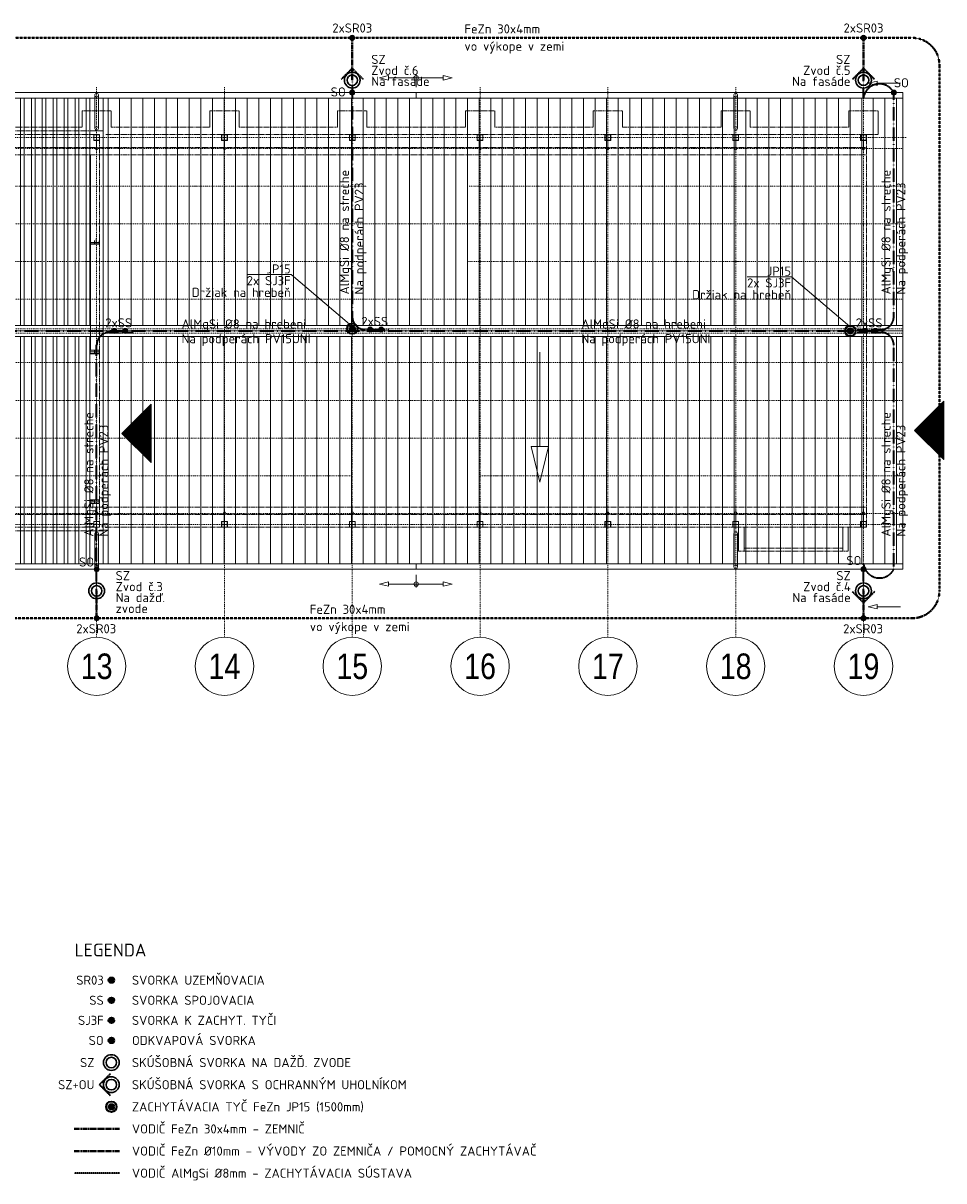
# Model space of a CAD drawing. Header units: millimetres. Extents: x -304119 to 197109, y 7818 to 249585.
# Tile 34 of 42: x 89432 to 114646, y 81805 to 113498. Entities that reach past the tile are written whole.
import ezdxf
from ezdxf.enums import TextEntityAlignment as Align

# ---------------------------------------------------------------- set-up
doc = ezdxf.new("R2010")
doc.units = ezdxf.units.MM
for name, pattern in [('ACAD_ISO10W100', [18, 12, -3, 0, -3]), ('DASHDOT', [25.4, 12.7, -6.35, 0, -6.35]), ('Dashed', [19.05, 12.7, -6.35]), ('DIVIDE', [31.75, 12.7, -6.35, 0, -6.35, 0, -6.35])]:
    doc.linetypes.add(name, pattern=pattern)
for name, color, linetype, lineweight in [('A-POPIS', 252, 'Continuous', 5), ('A-TABULKY', 252, 'Continuous', 5), ('CKRASTR', 252, 'DASHDOT', 5), ('CKRASTR_POPIS', 252, 'Continuous', 5), ('CKSTENY_NADROVINOU', 252, 'DIVIDE', 5), ('CKSTENY_OSY', 252, 'DASHDOT', 5), ('CKSTENY_PODROVINOU', 252, 'Continuous', 5), ('CKSTENY_SKRYTE', 252, 'Dashed', 5), ('CKSTENY_SRAF', 252, 'Continuous', 5), ('CKSYMBOLY', 252, 'Continuous', 5), ('CSPROFILY_OSY', 252, 'DASHDOT', 5), ('CSPROFILY_REZY', 252, 'Continuous', 5), ('EL-svroky', 5, 'Continuous', 0), ('EL_bleskozvod', 3, 'ACAD_ISO10W100', 35), ('EL_BleskUz - bleskozvod', 3, 'ACAD_ISO10W100', 35), ('EL_BleskUz - zemnic', 1, 'Dashed', 40), ('EL_Zakladovy zemnic', 1, 'Dashed', 40), ('ELI_TEXT 2_5', 7, 'Continuous', 25), ('zás', 5, 'Continuous', 35)]:
    doc.layers.add(name, color=color, linetype=linetype, lineweight=lineweight)
doc.styles.add('ISOCPEUR', font='isocpeur.ttf')
doc.styles.get("Standard").update_dxf_attribs({"font": 'arial.ttf'})
pattern_1 = [(270, (-2151243.34, -1563942.26), (300, -6e-14), []), (270, (-2151343.34, -1564042.26), (300, -6e-14), [])]

# ---------------------------------------------------------------- blocks, each defined once
blk = doc.blocks.new('CK_GRID_DESC_A460A66B-2EDC-4BD0-90B6-661D6CF4EA7E')
at = {"layer": 'CKRASTR_POPIS'}
blk.add_circle((-4, 0), 4, dxfattribs=at)
at = {"layer": 'CKRASTR_POPIS', "width": 0.8}
blk.add_attdef('GRID_DESC', text='', height=3.5, dxfattribs=at).set_placement((-4, 0), align=Align.MIDDLE_CENTER)
blk = doc.blocks.new('vstup')
at = {"layer": 'A-POPIS', "linetype": 'Continuous'}
h = blk.add_hatch(dxfattribs=at)
h.set_pattern_fill('ANSI31', color=256, style=0)
h.set_pattern_definition([(45, (-12479, 229), (-2.245064, 2.245064), [])])
h.paths.add_polyline_path([(0, 0), (-400, -400), (400, -400)])
for p, q in [((-400, -400), (0, 0)), ((400, -400), (0, 0)), ((-400, -400), (400, -400))]:
    blk.add_line(p, q, dxfattribs=at)
blk = doc.blocks.new('*U14')
at = {"color": 0, "linetype": 'ByBlock', "lineweight": -2}
for p, q in [((-445, 0), (-159, 0)), ((202, 0), (53, 0)), ((445, 0), (202, 60)), ((202, 60), (202, -60)), ((445, 0), (202, -60)), ((-159, 0), (53, 0))]:
    blk.add_line(p, q, dxfattribs=at)
at = {"color": 0, "linetype": 'Continuous', "lineweight": -2, "flags": 8}
blk.add_attdef('SPÁD', text='', height=100, dxfattribs=at).set_placement((4, 80), align=Align.CENTER)
blk = doc.blocks.new('*U25')
at = {"color": 0, "linetype": 'ByBlock', "lineweight": -2}
for p, q in [((-502, 0), (-159, 0)), ((259, 0), (53, 0)), ((502, 0), (259, 60)), ((259, 60), (259, -60)), ((502, 0), (259, -60)), ((-159, 0), (53, 0))]:
    blk.add_line(p, q, dxfattribs=at)
at = {"color": 0, "linetype": 'Continuous', "lineweight": -2, "flags": 8}
blk.add_attdef('SPÁD', text='', height=100, dxfattribs=at).set_placement((-34, 80), align=Align.CENTER)
blk = doc.blocks.new('*U26')
at = {"color": 0, "linetype": 'ByBlock', "lineweight": -2}
for p, q in [((-493, 0), (-159, 0)), ((249, 0), (53, 0)), ((493, 0), (249, 60)), ((249, 60), (249, -60)), ((493, 0), (249, -60)), ((-159, 0), (53, 0))]:
    blk.add_line(p, q, dxfattribs=at)
at = {"color": 0, "linetype": 'Continuous', "lineweight": -2, "flags": 8}
blk.add_attdef('SPÁD', text='', height=100, dxfattribs=at).set_placement((-43, 80), align=Align.CENTER)
blk = doc.blocks.new('*U8')
at = {"color": 0, "linetype": 'ByBlock', "lineweight": -2}
for p, q in [((-445.1, 0), (-201.6, 59.9)), ((-445.1, 0), (-201.6, -59.9)), ((-201.6, 59.9), (-201.6, -59.9)), ((-201.6, 0), (-53, 0)), ((445.1, 0), (159.1, 0)), ((159.1, 0), (-53, 0))]:
    blk.add_line(p, q, dxfattribs=at)
at = {"color": 0, "linetype": 'Continuous', "lineweight": -2, "flags": 8}
blk.add_attdef('SPÁD', text='', height=100, dxfattribs=at).set_placement((4.3, 80), align=Align.CENTER)
blk = doc.blocks.new('A$C5815f506')
at = {"layer": 'EL_bleskozvod'}
blk.add_lwpolyline([(21, -305), (326, 0), (21, 305)], dxfattribs=at)
at = {"layer": 'zás', "color": 3, "linetype": 'Continuous', "lineweight": 30, "ltscale": 0.3}
for radius in [216, 144]:
    blk.add_circle((0, 0), radius, dxfattribs=at)

msp = doc.modelspace()

# ---------------------------------------------------------------- hatches: boundary and pattern name
at = {"layer": 'CKSTENY_SRAF', "linetype": 'ByBlock', "lineweight": 5, "ltscale": 0.2}
h = msp.add_hatch(dxfattribs=at)
h.set_pattern_fill('ANSI31', color=252, scale=100, angle=225, style=0)
h.set_pattern_definition(pattern_1)
h.paths.add_polyline_path([(91444.88686, 111446.5435), (48364.88686, 111446.5435), (48364.88686, 105221.5435), (91444.88686, 105221.5435)])
h = msp.add_hatch(dxfattribs=at)
h.set_pattern_fill('ANSI31', color=252, scale=100, angle=225, style=0)
h.paths.add_polyline_path([(113524.88686, 111446.5435), (91624.88686, 111446.5435), (91624.88686, 105221.5435), (113524.88686, 105221.5435)])
h = msp.add_hatch(dxfattribs=at)
h.set_pattern_fill('ANSI31', color=252, scale=100, angle=225, style=0)
h.set_pattern_definition(pattern_1)
h.paths.add_polyline_path([(48364.88686, 104921.5435), (48364.88686, 98696.5435), (91444.88686, 98696.5435), (91444.88686, 104921.5435)])
h = msp.add_hatch(dxfattribs=at)
h.set_pattern_fill('ANSI31', color=252, scale=100, angle=225, style=0)
h.paths.add_polyline_path([(113524.88686, 104921.5435), (91624.88686, 104921.5435), (91624.88686, 98696.5435), (113524.88686, 98696.5435)])
at = {"layer": 'EL-svroky'}
for points in [[(98444.88686, 113165.1505, 1), (98444.88686, 113027.9365, 1)], [(112444.88686, 113165.1505, 1), (112444.88686, 113027.9365, 1)], [(98444.88686, 111665.1505, -1), (98444.88686, 111527.9365, -1)], [(113274.88686, 111665.1505, -1), (113274.88686, 111527.9365, -1)], [(91923.76267, 105002.9365, 1), (91923.76267, 105140.1505, 1)], [(92223.76267, 105002.9365, 1), (92223.76267, 105140.1505, 1)], [(98935.91835, 105042.9365, 1), (98935.91835, 105180.1505, 1)], [(99235.91835, 105042.9365, 1), (99235.91835, 105180.1505, 1)], [(112474.88686, 105002.9365, 1), (112474.88686, 105140.1505, 1)], [(112774.88686, 105002.9365, 1), (112774.88686, 105140.1505, 1)], [(91444.88686, 98615.1505, -1), (91444.88686, 98477.9365, -1)], [(112444.88686, 98615.1505, -1), (112444.88686, 98477.9365, -1)], [(91444.88686, 97137.9365, -1), (91444.88686, 97275.1505, -1)], [(91444.88686, 97137.9365, -1), (91444.88686, 97275.1505, -1)], [(112444.88686, 97137.9365, -1), (112444.88686, 97275.1505, -1)], [(112444.88686, 97137.9365, -1), (112444.88686, 97275.1505, -1)], [(91779.67285, 83832.04862, -1), (91916.88685, 83832.04862, -1)]]:
    msp.add_hatch(color=5, dxfattribs=at).paths.add_polyline_path(points)
at = {"layer": 'zás'}
for points in [[(98444.887, 105210.09915, 1), (98444.887, 105057.63915, 1)], [(112083.77966, 105147.7735, 1), (112083.77966, 104995.3135, 1)], [(91924.5097, 87298.47554, -1), (91772.0497, 87298.47554, -1)], [(91924.5097, 86748.47554, -1), (91772.0497, 86748.47554, -1)], [(91924.5097, 86198.47554, -1), (91772.0497, 86198.47554, -1)], [(91924.5097, 85648.47554, -1), (91772.0497, 85648.47554, -1)], [(91848.27985, 83755.81862, 1), (91848.27985, 83908.27862, 1)]]:
    msp.add_hatch(color=256, dxfattribs=at).paths.add_polyline_path(points)

# ---------------------------------------------------------------- linework, layer by layer
at = {"color": 252, "lineweight": 5}
for p, q in [((91364.88686, 110436.5435), (91364.88686, 110296.5435)), ((91369.88686, 110436.5435), (91369.88686, 110296.5435)), ((91514.88686, 110446.5435), (91374.88686, 110446.5435)), ((91514.88686, 110441.5435), (91374.88686, 110441.5435)), ((91374.88686, 110291.5435), (91514.88686, 110291.5435)), ((91519.88686, 110296.5435), (91519.88686, 110436.5435)), ((91524.88686, 110296.5435), (91524.88686, 110436.5435)), ((94864.88686, 110436.5435), (94864.88686, 110296.5435)), ((94869.88686, 110436.5435), (94869.88686, 110296.5435)), ((95014.88686, 110446.5435), (94874.88686, 110446.5435)), ((95014.88686, 110441.5435), (94874.88686, 110441.5435)), ((94874.88686, 110291.5435), (95014.88686, 110291.5435)), ((95019.88686, 110296.5435), (95019.88686, 110436.5435)), ((95024.88686, 110296.5435), (95024.88686, 110436.5435)), ((98364.88686, 110436.5435), (98364.88686, 110296.5435)), ((98369.88686, 110436.5435), (98369.88686, 110296.5435)), ((98514.88686, 110446.5435), (98374.88686, 110446.5435)), ((98514.88686, 110441.5435), (98374.88686, 110441.5435)), ((98374.88686, 110291.5435), (98514.88686, 110291.5435)), ((98519.88686, 110296.5435), (98519.88686, 110436.5435)), ((98524.88686, 110296.5435), (98524.88686, 110436.5435)), ((101864.88686, 110436.5435), (101864.88686, 110296.5435)), ((101869.88686, 110436.5435), (101869.88686, 110296.5435)), ((102014.88686, 110446.5435), (101874.88686, 110446.5435)), ((102014.88686, 110441.5435), (101874.88686, 110441.5435)), ((101874.88686, 110291.5435), (102014.88686, 110291.5435)), ((102019.88686, 110296.5435), (102019.88686, 110436.5435)), ((102024.88686, 110296.5435), (102024.88686, 110436.5435)), ((105364.88686, 110436.5435), (105364.88686, 110296.5435)), ((105369.88686, 110436.5435), (105369.88686, 110296.5435)), ((105514.88686, 110446.5435), (105374.88686, 110446.5435)), ((105514.88686, 110441.5435), (105374.88686, 110441.5435)), ((105374.88686, 110291.5435), (105514.88686, 110291.5435)), ((105519.88686, 110296.5435), (105519.88686, 110436.5435)), ((105524.88686, 110296.5435), (105524.88686, 110436.5435)), ((108864.88686, 110436.5435), (108864.88686, 110296.5435)), ((108869.88686, 110436.5435), (108869.88686, 110296.5435)), ((109014.88686, 110446.5435), (108874.88686, 110446.5435)), ((109014.88686, 110441.5435), (108874.88686, 110441.5435)), ((108874.88686, 110291.5435), (109014.88686, 110291.5435)), ((109019.88686, 110296.5435), (109019.88686, 110436.5435)), ((109024.88686, 110296.5435), (109024.88686, 110436.5435)), ((112364.88686, 110436.5435), (112364.88686, 110296.5435)), ((112369.88686, 110436.5435), (112369.88686, 110296.5435)), ((112514.88686, 110446.5435), (112374.88686, 110446.5435)), ((112514.88686, 110441.5435), (112374.88686, 110441.5435)), ((112374.88686, 110291.5435), (112514.88686, 110291.5435)), ((112519.88686, 110296.5435), (112519.88686, 110436.5435)), ((112524.88686, 110296.5435), (112524.88686, 110436.5435)), ((91374.88686, 110286.5435), (91514.88686, 110286.5435)), ((94874.88686, 110286.5435), (95014.88686, 110286.5435)), ((98374.88686, 110286.5435), (98514.88686, 110286.5435)), ((101874.88686, 110286.5435), (102014.88686, 110286.5435)), ((105374.88686, 110286.5435), (105514.88686, 110286.5435)), ((108874.88686, 110286.5435), (109014.88686, 110286.5435)), ((112374.88686, 110286.5435), (112514.88686, 110286.5435)), ((91534.88686, 107494.0435), (91244.88686, 107494.0435)), ((91268.38686, 107541.5435), (91254.88686, 107541.5435)), ((91254.88686, 107541.5435), (91254.88686, 107446.5435)), ((91254.88686, 107446.5435), (91524.88686, 107446.5435)), ((91268.38686, 107469.0435), (91268.38686, 107541.5435)), ((91496.38686, 107454.0435), (91283.38686, 107454.0435)), ((91389.88686, 107436.5435), (91389.88686, 107551.5435)), ((91434.88686, 107606.5435), (91434.88686, 107511.5435)), ((91434.88686, 107436.5435), (91434.88686, 107531.5435)), ((91524.88686, 107541.5435), (91511.38686, 107541.5435)), ((91511.38686, 107541.5435), (91511.38686, 107469.0435)), ((91524.88686, 107446.5435), (91524.88686, 107541.5435)), ((91534.88686, 104496.5435), (91244.88686, 104496.5435)), ((91268.38686, 104541.5435), (91254.88686, 104541.5435)), ((91254.88686, 104541.5435), (91254.88686, 104446.5435)), ((91254.88686, 104446.5435), (91524.88686, 104446.5435)), ((91268.38686, 104469.0435), (91268.38686, 104541.5435)), ((91496.38686, 104454.0435), (91283.38686, 104454.0435)), ((91389.88686, 104436.5435), (91389.88686, 104551.5435)), ((91524.88686, 104541.5435), (91511.38686, 104541.5435)), ((91511.38686, 104541.5435), (91511.38686, 104469.0435)), ((91524.88686, 104446.5435), (91524.88686, 104541.5435)), ((91534.88686, 100396.5435), (91244.88686, 100396.5435)), ((91254.88686, 100351.5435), (91254.88686, 100446.5435)), ((91254.88686, 100446.5435), (91524.88686, 100446.5435)), ((91268.38686, 100351.5435), (91254.88686, 100351.5435)), ((91268.38686, 100424.0435), (91268.38686, 100351.5435)), ((91496.38686, 100439.0435), (91283.38686, 100439.0435)), ((91389.88686, 100456.5435), (91389.88686, 100341.5435)), ((91511.38686, 100351.5435), (91464.88686, 100351.5435)), ((91511.38686, 100351.5435), (91511.38686, 100424.0435)), ((91524.88686, 100351.5435), (91511.38686, 100351.5435)), ((91524.88686, 100446.5435), (91524.88686, 100351.5435)), ((91364.88686, 99846.5435), (91364.88686, 99706.5435)), ((91369.88686, 99846.5435), (91369.88686, 99706.5435)), ((91514.88686, 99856.5435), (91374.88686, 99856.5435)), ((91514.88686, 99851.5435), (91374.88686, 99851.5435)), ((91519.88686, 99706.5435), (91519.88686, 99846.5435)), ((91524.88686, 99706.5435), (91524.88686, 99846.5435)), ((94864.88686, 99846.5435), (94864.88686, 99706.5435)), ((94869.88686, 99846.5435), (94869.88686, 99706.5435)), ((95014.88686, 99856.5435), (94874.88686, 99856.5435)), ((95014.88686, 99851.5435), (94874.88686, 99851.5435)), ((95019.88686, 99706.5435), (95019.88686, 99846.5435)), ((95024.88686, 99706.5435), (95024.88686, 99846.5435)), ((98364.88686, 99846.5435), (98364.88686, 99706.5435)), ((98369.88686, 99846.5435), (98369.88686, 99706.5435)), ((98514.88686, 99856.5435), (98374.88686, 99856.5435)), ((98514.88686, 99851.5435), (98374.88686, 99851.5435)), ((98519.88686, 99706.5435), (98519.88686, 99846.5435)), ((98524.88686, 99706.5435), (98524.88686, 99846.5435)), ((101864.88686, 99846.5435), (101864.88686, 99706.5435)), ((101869.88686, 99846.5435), (101869.88686, 99706.5435)), ((102014.88686, 99856.5435), (101874.88686, 99856.5435)), ((102014.88686, 99851.5435), (101874.88686, 99851.5435)), ((102019.88686, 99706.5435), (102019.88686, 99846.5435)), ((102024.88686, 99706.5435), (102024.88686, 99846.5435)), ((105364.88686, 99846.5435), (105364.88686, 99706.5435)), ((105369.88686, 99846.5435), (105369.88686, 99706.5435)), ((105514.88686, 99856.5435), (105374.88686, 99856.5435)), ((105514.88686, 99851.5435), (105374.88686, 99851.5435)), ((105519.88686, 99706.5435), (105519.88686, 99846.5435)), ((105524.88686, 99706.5435), (105524.88686, 99846.5435)), ((108864.88686, 99846.5435), (108864.88686, 99706.5435)), ((108869.88686, 99846.5435), (108869.88686, 99706.5435)), ((109014.88686, 99856.5435), (108874.88686, 99856.5435)), ((109014.88686, 99851.5435), (108874.88686, 99851.5435)), ((109019.88686, 99706.5435), (109019.88686, 99846.5435)), ((109024.88686, 99706.5435), (109024.88686, 99846.5435)), ((112364.88686, 99846.5435), (112364.88686, 99706.5435)), ((112369.88686, 99846.5435), (112369.88686, 99706.5435)), ((112514.88686, 99856.5435), (112374.88686, 99856.5435)), ((112514.88686, 99851.5435), (112374.88686, 99851.5435)), ((112519.88686, 99706.5435), (112519.88686, 99846.5435)), ((112524.88686, 99706.5435), (112524.88686, 99846.5435)), ((91374.88686, 99701.5435), (91514.88686, 99701.5435)), ((91374.88686, 99696.5435), (91514.88686, 99696.5435)), ((94874.88686, 99701.5435), (95014.88686, 99701.5435)), ((94874.88686, 99696.5435), (95014.88686, 99696.5435)), ((98374.88686, 99701.5435), (98514.88686, 99701.5435)), ((98374.88686, 99696.5435), (98514.88686, 99696.5435)), ((101874.88686, 99701.5435), (102014.88686, 99701.5435)), ((101874.88686, 99696.5435), (102014.88686, 99696.5435)), ((105374.88686, 99701.5435), (105514.88686, 99701.5435)), ((105374.88686, 99696.5435), (105514.88686, 99696.5435)), ((108874.88686, 99701.5435), (109014.88686, 99701.5435)), ((108874.88686, 99696.5435), (109014.88686, 99696.5435)), ((112374.88686, 99701.5435), (112514.88686, 99701.5435)), ((112374.88686, 99696.5435), (112514.88686, 99696.5435))]:
    msp.add_line(p, q, dxfattribs=at)
for centre, radius, start, end in [((91374.88686, 110436.5435), 10, 90, 180), ((91374.88686, 110296.5435), 10, 180, 270), ((91374.88686, 110436.5435), 5, 90, 180), ((91374.88686, 110296.5435), 5, 180, 270), ((91514.88686, 110436.5435), 10, 0, 90), ((91514.88686, 110436.5435), 5, 0, 90), ((91514.88686, 110296.5435), 10, 270, 0), ((91514.88686, 110296.5435), 5, 270, 0), ((94874.88686, 110436.5435), 10, 90, 180), ((94874.88686, 110296.5435), 10, 180, 270), ((94874.88686, 110436.5435), 5, 90, 180), ((94874.88686, 110296.5435), 5, 180, 270), ((95014.88686, 110436.5435), 10, 0, 90), ((95014.88686, 110436.5435), 5, 0, 90), ((95014.88686, 110296.5435), 10, 270, 0), ((95014.88686, 110296.5435), 5, 270, 0), ((98374.88686, 110436.5435), 10, 90, 180), ((98374.88686, 110296.5435), 10, 180, 270), ((98374.88686, 110436.5435), 5, 90, 180), ((98374.88686, 110296.5435), 5, 180, 270), ((98514.88686, 110436.5435), 10, 0, 90), ((98514.88686, 110436.5435), 5, 0, 90), ((98514.88686, 110296.5435), 10, 270, 0), ((98514.88686, 110296.5435), 5, 270, 0), ((101874.88686, 110436.5435), 10, 90, 180), ((101874.88686, 110296.5435), 10, 180, 270), ((101874.88686, 110436.5435), 5, 90, 180), ((101874.88686, 110296.5435), 5, 180, 270), ((102014.88686, 110436.5435), 10, 0, 90), ((102014.88686, 110436.5435), 5, 0, 90), ((102014.88686, 110296.5435), 10, 270, 0), ((102014.88686, 110296.5435), 5, 270, 0), ((105374.88686, 110436.5435), 10, 90, 180), ((105374.88686, 110296.5435), 10, 180, 270), ((105374.88686, 110436.5435), 5, 90, 180), ((105374.88686, 110296.5435), 5, 180, 270), ((105514.88686, 110436.5435), 10, 0, 90), ((105514.88686, 110436.5435), 5, 0, 90), ((105514.88686, 110296.5435), 10, 270, 0), ((105514.88686, 110296.5435), 5, 270, 0), ((108874.88686, 110436.5435), 10, 90, 180), ((108874.88686, 110296.5435), 10, 180, 270), ((108874.88686, 110436.5435), 5, 90, 180), ((108874.88686, 110296.5435), 5, 180, 270), ((109014.88686, 110436.5435), 10, 0, 90), ((109014.88686, 110436.5435), 5, 0, 90), ((109014.88686, 110296.5435), 10, 270, 0), ((109014.88686, 110296.5435), 5, 270, 0), ((112374.88686, 110436.5435), 10, 90, 180), ((112374.88686, 110296.5435), 10, 180, 270), ((112374.88686, 110436.5435), 5, 90, 180), ((112374.88686, 110296.5435), 5, 180, 270), ((112514.88686, 110436.5435), 10, 0, 90), ((112514.88686, 110436.5435), 5, 0, 90), ((112514.88686, 110296.5435), 10, 270, 0), ((112514.88686, 110296.5435), 5, 270, 0), ((91283.38686, 107469.0435), 15, 180, 270), ((91496.38686, 107469.0435), 15, 270, 0), ((91283.38686, 104469.0435), 15, 180, 270), ((91496.38686, 104469.0435), 15, 270, 0), ((91283.38686, 100424.0435), 15, 90, 180), ((91496.38686, 100424.0435), 15, 0, 90), ((91374.88686, 99846.5435), 10, 90, 180), ((91374.88686, 99846.5435), 5, 90, 180), ((91514.88686, 99846.5435), 10, 0, 90), ((91514.88686, 99846.5435), 5, 0, 90), ((94874.88686, 99846.5435), 10, 90, 180), ((94874.88686, 99846.5435), 5, 90, 180), ((95014.88686, 99846.5435), 10, 0, 90), ((95014.88686, 99846.5435), 5, 0, 90), ((98374.88686, 99846.5435), 10, 90, 180), ((98374.88686, 99846.5435), 5, 90, 180), ((98514.88686, 99846.5435), 10, 0, 90), ((98514.88686, 99846.5435), 5, 0, 90), ((101874.88686, 99846.5435), 10, 90, 180), ((101874.88686, 99846.5435), 5, 90, 180), ((102014.88686, 99846.5435), 10, 0, 90), ((102014.88686, 99846.5435), 5, 0, 90), ((105374.88686, 99846.5435), 10, 90, 180), ((105374.88686, 99846.5435), 5, 90, 180), ((105514.88686, 99846.5435), 10, 0, 90), ((105514.88686, 99846.5435), 5, 0, 90), ((108874.88686, 99846.5435), 10, 90, 180), ((108874.88686, 99846.5435), 5, 90, 180), ((109014.88686, 99846.5435), 10, 0, 90), ((109014.88686, 99846.5435), 5, 0, 90), ((112374.88686, 99846.5435), 10, 90, 180), ((112374.88686, 99846.5435), 5, 90, 180), ((112514.88686, 99846.5435), 10, 0, 90), ((112514.88686, 99846.5435), 5, 0, 90), ((91374.88686, 99706.5435), 10, 180, 270), ((91374.88686, 99706.5435), 5, 180, 270), ((91514.88686, 99706.5435), 10, 270, 0), ((91514.88686, 99706.5435), 5, 270, 0), ((94874.88686, 99706.5435), 10, 180, 270), ((94874.88686, 99706.5435), 5, 180, 270), ((95014.88686, 99706.5435), 10, 270, 0), ((95014.88686, 99706.5435), 5, 270, 0), ((98374.88686, 99706.5435), 10, 180, 270), ((98374.88686, 99706.5435), 5, 180, 270), ((98514.88686, 99706.5435), 10, 270, 0), ((98514.88686, 99706.5435), 5, 270, 0), ((101874.88686, 99706.5435), 10, 180, 270), ((101874.88686, 99706.5435), 5, 180, 270), ((102014.88686, 99706.5435), 10, 270, 0), ((102014.88686, 99706.5435), 5, 270, 0), ((105374.88686, 99706.5435), 10, 180, 270), ((105374.88686, 99706.5435), 5, 180, 270), ((105514.88686, 99706.5435), 10, 270, 0), ((105514.88686, 99706.5435), 5, 270, 0), ((108874.88686, 99706.5435), 10, 180, 270), ((108874.88686, 99706.5435), 5, 180, 270), ((109014.88686, 99706.5435), 10, 270, 0), ((109014.88686, 99706.5435), 5, 270, 0), ((112374.88686, 99706.5435), 10, 180, 270), ((112374.88686, 99706.5435), 5, 180, 270), ((112514.88686, 99706.5435), 10, 270, 0), ((112514.88686, 99706.5435), 5, 270, 0)]:
    msp.add_arc(centre, radius, start, end, dxfattribs=at)
at = {"layer": 'CKRASTR', "color": 252, "lineweight": 5, "ltscale": 2}
for p, q in [((91444.88686, 111744.06119), (91444.88686, 96691.10793)), ((94944.88686, 111744.06119), (94944.88686, 96691.10793)), ((98444.88686, 111744.06119), (98444.88686, 96691.10793)), ((101944.88686, 111744.06119), (101944.88686, 96691.10793)), ((105444.88686, 111744.06119), (105444.88686, 96691.10793)), ((108944.88686, 111744.06119), (108944.88686, 96691.10793)), ((112444.88686, 111744.06119), (112444.88686, 96691.10793)), ((113614.17046, 110366.5435), (47527.43147, 110366.5435)), ((113607.44339, 99776.5435), (47527.43147, 99776.5435))]:
    msp.add_line(p, q, dxfattribs=at)
at = {"layer": 'CKSTENY_NADROVINOU', "color": 252, "lineweight": 5}
for centre in [(91444.88686, 111529.68527), (108944.88686, 111529.68527), (91444.88686, 98613.40173), (108944.88686, 98613.40173)]:
    msp.add_circle(centre, 50, dxfattribs=at)
at = {"layer": 'CKSTENY_OSY', "color": 252, "lineweight": 5, "ltscale": 2}
for p, q in [((48364.88686, 110069.62758), (113524.88686, 110069.62758)), ((66572.284, 109036.75871), (98845.07674, 109036.75871)), ((101641.74573, 109036.75871), (113524.88686, 109036.75871)), ((48364.88686, 108003.88985), (113524.88686, 108003.88985)), ((66576.06834, 106971.02099), (98835.83355, 106971.02099)), ((101631.39556, 106971.02099), (113524.88686, 106971.02099)), ((48364.88686, 105938.15213), (113524.88686, 105938.15213)), ((48364.88686, 105133.86899), (113524.88686, 105133.86899)), ((48364.88686, 105009.21801), (113524.88686, 105009.21801)), ((48364.88686, 104204.93488), (113524.88686, 104204.93488)), ((48364.88686, 103172.06602), (113524.88686, 103172.06602)), ((48364.88686, 102139.19716), (113524.88686, 102139.19716)), ((63444.88686, 101106.3283), (98444.88686, 101106.3283)), ((101944.88686, 101106.3283), (113524.88686, 101106.3283)), ((48364.88686, 100073.45943), (113524.88686, 100073.45943))]:
    msp.add_line(p, q, dxfattribs=at)
at = {"layer": 'CKSTENY_PODROVINOU', "color": 252, "lineweight": 5}
for p, q in [((48364.88686, 111596.5435), (113524.88686, 111596.5435)), ((100194.88686, 111596.5435), (100194.88686, 111446.5435)), ((113524.88686, 111446.5435), (113524.88686, 111596.5435)), ((48364.88686, 111446.5435), (113524.88686, 111446.5435)), ((91624.88686, 98696.5435), (91624.88686, 111446.5435)), ((113524.88686, 98696.5435), (113524.88686, 111446.5435)), ((113524.88686, 105221.5435), (48364.88686, 105221.5435)), ((113524.88686, 105071.5435), (48364.88686, 105071.5435)), ((113524.88686, 104921.5435), (48364.88686, 104921.5435)), ((112524.88686, 100046.5435), (112524.88686, 100246.5435)), ((48364.88686, 98696.5435), (113524.88686, 98696.5435)), ((100194.88686, 98696.5435), (100194.88686, 98546.5435)), ((113524.88686, 98696.5435), (113524.88686, 98546.5435)), ((48364.88686, 98546.5435), (113524.88686, 98546.5435))]:
    msp.add_line(p, q, dxfattribs=at)
at = {"layer": 'CKSTENY_SKRYTE', "color": 252, "lineweight": 5}
for p, q in [((91394.88686, 110613.30905), (91394.88686, 111529.68527)), ((91494.88686, 110613.30905), (91494.88686, 111529.68527)), ((108894.88686, 110613.30905), (108894.88686, 111529.68527)), ((108994.88686, 110613.30905), (108994.88686, 111529.68527)), ((91044.88686, 110646.5435), (91044.88686, 111096.5435)), ((91844.88686, 111096.5435), (91844.88686, 110646.5435)), ((94544.88686, 110646.5435), (94544.88686, 111096.5435)), ((95344.88686, 111096.5435), (95344.88686, 110646.5435)), ((98044.88686, 110646.5435), (98044.88686, 111096.5435)), ((98844.88686, 111096.5435), (98844.88686, 110646.5435)), ((101544.88686, 110646.5435), (101544.88686, 111096.5435)), ((102344.88686, 111096.5435), (102344.88686, 110646.5435)), ((105044.88686, 110646.5435), (105044.88686, 111096.5435)), ((105844.88686, 111096.5435), (105844.88686, 110646.5435)), ((108544.88686, 110646.5435), (108544.88686, 111096.5435)), ((109344.88686, 111096.5435), (109344.88686, 110646.5435)), ((112044.88686, 110646.5435), (112044.88686, 111096.5435)), ((112844.88686, 111096.5435), (112844.88686, 110446.5435)), ((91274.88686, 104541.5435), (91274.88686, 109896.5435)), ((91274.88686, 100246.5435), (91274.88686, 100351.5435)), ((91394.88686, 99529.77796), (91394.88686, 98613.40173)), ((91494.88686, 99529.77796), (91494.88686, 98613.40173)), ((108894.88686, 99529.77796), (108894.88686, 98613.40173)), ((108994.88686, 99529.77796), (108994.88686, 98613.40173)), ((109024.88686, 99046.5435), (109024.88686, 99696.5435)), ((109174.88686, 99046.5435), (109174.88686, 99696.5435)), ((111874.88686, 99046.5435), (111874.88686, 99696.5435)), ((112024.88686, 99046.5435), (112024.88686, 99696.5435))]:
    msp.add_line(p, q, dxfattribs=at)
at = {"layer": 'CKSTENY_SKRYTE', "color": 252, "lineweight": 5, "ltscale": 2}
for p, q in [((91044.88686, 111096.5435), (91844.88686, 111096.5435)), ((94544.88686, 111096.5435), (95344.88686, 111096.5435)), ((98044.88686, 111096.5435), (98844.88686, 111096.5435)), ((101544.88686, 111096.5435), (102344.88686, 111096.5435)), ((105044.88686, 111096.5435), (105844.88686, 111096.5435)), ((108544.88686, 111096.5435), (109344.88686, 111096.5435)), ((112044.88686, 111096.5435), (112844.88686, 111096.5435)), ((88344.88686, 110646.5435), (91044.88686, 110646.5435)), ((91844.88686, 110646.5435), (94544.88686, 110646.5435)), ((95344.88686, 110646.5435), (98044.88686, 110646.5435)), ((98844.88686, 110646.5435), (101544.88686, 110646.5435)), ((102344.88686, 110646.5435), (105044.88686, 110646.5435)), ((105844.88686, 110646.5435), (108544.88686, 110646.5435)), ((109344.88686, 110646.5435), (112044.88686, 110646.5435)), ((49184.88686, 110546.5435), (91624.88686, 110546.5435)), ((70624.88686, 110446.5435), (91524.88686, 110446.5435)), ((91524.88686, 99696.5435), (91524.88686, 110446.5435)), ((91624.88686, 99596.5435), (91624.88686, 110546.5435)), ((91694.88686, 110446.5435), (112524.88686, 110446.5435)), ((112524.88686, 110446.5435), (112524.88686, 110096.5435)), ((112524.88686, 110446.5435), (112844.88686, 110446.5435)), ((49364.88686, 110096.5435), (112524.88686, 110096.5435)), ((112524.88686, 110096.5435), (112524.88686, 100246.5435)), ((49364.88686, 109896.5435), (112524.88686, 109896.5435)), ((91268.38686, 104541.5435), (91511.38686, 104541.5435)), ((49364.88686, 100246.5435), (112524.88686, 100246.5435)), ((91268.38686, 100351.5435), (91511.38686, 100351.5435)), ((49364.88686, 100046.5435), (112524.88686, 100046.5435)), ((112524.88686, 100046.5435), (112524.88686, 99846.5435)), ((49184.88686, 99596.5435), (91624.88686, 99596.5435)), ((70624.88686, 99696.5435), (91524.88686, 99696.5435)), ((91694.88686, 99696.5435), (109024.88686, 99696.5435)), ((109024.88686, 99696.5435), (112517.07114, 99696.78497)), ((109024.88686, 99046.5435), (109174.88686, 99046.5435)), ((109174.88686, 99126.5435), (111874.88686, 99126.5435)), ((109174.88686, 99046.5435), (111874.88686, 99046.5435)), ((111874.88686, 99046.5435), (112024.88686, 99046.5435))]:
    msp.add_line(p, q, dxfattribs=at)
at = {"layer": 'CKSYMBOLY', "color": 252, "lineweight": 5}
for p, q in [((100194.88686, 111744.06119), (100194.88686, 112097.43814)), ((100194.88686, 98399.02582), (100194.88686, 98045.64887))]:
    msp.add_line(p, q, dxfattribs=at)
for centre in [(100194.88686, 112000.27455), (100194.88686, 98142.81246)]:
    msp.add_circle(centre, 59.90916, dxfattribs=at)
at = {"layer": 'CSPROFILY_OSY', "color": 252, "lineweight": 5}
for p, q in [((91354.88686, 110366.5435), (91534.88686, 110366.5435)), ((91444.88686, 110276.5435), (91444.88686, 110456.5435)), ((94854.88686, 110366.5435), (95034.88686, 110366.5435)), ((94944.88686, 110276.5435), (94944.88686, 110456.5435)), ((98354.88686, 110366.5435), (98534.88686, 110366.5435)), ((98444.88686, 110276.5435), (98444.88686, 110456.5435)), ((101854.88686, 110366.5435), (102034.88686, 110366.5435)), ((101944.88686, 110276.5435), (101944.88686, 110456.5435)), ((105354.88686, 110366.5435), (105534.88686, 110366.5435)), ((105444.88686, 110276.5435), (105444.88686, 110456.5435)), ((108854.88686, 110366.5435), (109034.88686, 110366.5435)), ((108944.88686, 110276.5435), (108944.88686, 110456.5435)), ((112354.88686, 110366.5435), (112534.88686, 110366.5435)), ((91444.88686, 99686.5435), (91444.88686, 99866.5435)), ((94944.88686, 99686.5435), (94944.88686, 99866.5435)), ((98444.88686, 99686.5435), (98444.88686, 99866.5435)), ((101944.88686, 99686.5435), (101944.88686, 99866.5435)), ((105444.88686, 99686.5435), (105444.88686, 99866.5435)), ((108944.88686, 99686.5435), (108944.88686, 99866.5435)), ((112444.88686, 99686.5435), (112444.88686, 99866.5435)), ((91354.88686, 99776.5435), (91534.88686, 99776.5435)), ((94854.88686, 99776.5435), (95034.88686, 99776.5435)), ((98354.88686, 99776.5435), (98534.88686, 99776.5435)), ((101854.88686, 99776.5435), (102034.88686, 99776.5435)), ((105354.88686, 99776.5435), (105534.88686, 99776.5435)), ((108854.88686, 99776.5435), (109034.88686, 99776.5435)), ((112354.88686, 99776.5435), (112534.88686, 99776.5435))]:
    msp.add_line(p, q, dxfattribs=at)
at = {"layer": 'CSPROFILY_REZY', "color": 252, "lineweight": 5}
for p, q in [((91444.88686, 110086.5435), (91444.88686, 110286.5435)), ((94944.88686, 110086.5435), (94944.88686, 110286.5435)), ((98444.88686, 110091.5435), (98444.88686, 110286.5435)), ((101944.88686, 110086.5435), (101944.88686, 110286.5435)), ((105444.88686, 110086.5435), (105444.88686, 110286.5435)), ((108944.88686, 110086.5435), (108944.88686, 110286.5435)), ((112444.88686, 110086.5435), (112444.88686, 110286.5435)), ((91444.88686, 100056.5435), (91444.88686, 99856.5435)), ((94944.88686, 100056.5435), (94944.88686, 99856.5435)), ((98444.88686, 100056.5435), (98444.88686, 99856.5435)), ((101944.88686, 100056.5435), (101944.88686, 99856.5435)), ((105444.88686, 100056.5435), (105444.88686, 99856.5435)), ((108944.88686, 100056.5435), (108944.88686, 99856.5435)), ((112444.88686, 100056.5435), (112444.88686, 99856.5435))]:
    msp.add_line(p, q, dxfattribs=at)
for centre, radius in [((91444.88686, 110613.30905), 50), ((108944.88686, 110613.30905), 50), ((91444.88686, 110056.5435), 30), ((94944.88686, 110056.5435), 30), ((98444.88686, 110061.5435), 30), ((101944.88686, 110056.5435), 30), ((105444.88686, 110056.5435), 30), ((108944.88686, 110056.5435), 30), ((112444.88686, 110056.5435), 30), ((91444.88686, 100086.5435), 30), ((94944.88686, 100086.5435), 30), ((98444.88686, 100086.5435), 30), ((101944.88686, 100086.5435), 30), ((105444.88686, 100086.5435), 30), ((108944.88686, 100086.5435), 30), ((112444.88686, 100086.5435), 30), ((91444.88686, 99529.77796), 50), ((108944.88686, 99529.77796), 50)]:
    msp.add_circle(centre, radius, dxfattribs=at)
at = {"layer": 'EL-svroky', "color": 5}
for centre in [(98444.88686, 113096.5435), (112444.88686, 113096.5435), (98444.88686, 111596.5435), (113274.88686, 111596.5435), (91923.76267, 105071.5435), (92223.76267, 105071.5435), (98935.91835, 105111.5435), (99235.91835, 105111.5435), (112474.88686, 105071.5435), (112774.88686, 105071.5435), (91444.88686, 98546.5435), (112444.88686, 98546.5435), (91444.88686, 97206.5435), (91444.88686, 97206.5435), (112444.88686, 97206.5435), (112444.88686, 97206.5435), (91848.27985, 83832.04862)]:
    msp.add_circle(centre, 68.607, dxfattribs=at)
at = {"layer": 'EL_bleskozvod', "ltscale": 3}
msp.add_line((92072.07677, 82015.20052), (90827.52577, 82015.20052), dxfattribs=at)
at = {"layer": 'EL_BleskUz - bleskozvod', "ltscale": 0.25}
for p, q in [((98444.88686, 111936.5435), (98444.88686, 105461.5435)), ((112444.88686, 111446.5435), (112444.88686, 111936.5435)), ((113274.88686, 105461.5435), (113274.88686, 111596.5435)), ((49114.88686, 105071.5435), (112774.88686, 105071.5435)), ((91794.88686, 105031.5435), (92444.88686, 105031.5435)), ((98794.88686, 105111.5435), (99444.88686, 105111.5435)), ((112274.88686, 105111.5435), (112924.88686, 105111.5435)), ((112274.88686, 105031.5435), (112924.88686, 105031.5435)), ((91444.88686, 97956.5435), (91444.88686, 104681.5435)), ((113274.88686, 98546.5435), (113274.88686, 104681.5435)), ((112444.88686, 97956.5435), (112444.88686, 98696.5435))]:
    msp.add_line(p, q, dxfattribs=at)
at = {"layer": 'EL_BleskUz - bleskozvod'}
for centre, radius, start, end in [((112883.27079, 111392.1524), 441.74525, 27.560824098, 172.927350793), ((98794.88686, 105461.5435), 350, 180, 270), ((112924.88686, 105461.5435), 350, 270, 0), ((91794.88686, 104681.5435), 350, 90, 180), ((112924.88686, 104681.5435), 350, 360, 90), ((112883.27079, 98750.93461), 441.74525, 187.072649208, 332.439175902)]:
    msp.add_arc(centre, radius, start, end, dxfattribs=at)
at = {"layer": 'EL_BleskUz - zemnic', "color": 30, "ltscale": 2, "true_color": 0xf8991e}
for p, q in [((98444.88686, 111936.5435), (98444.88686, 113096.5435)), ((112444.88686, 111936.5435), (112444.88686, 113096.5435)), ((91444.88686, 97956.5435), (91444.88686, 97206.5435)), ((112444.88686, 97956.5435), (112444.88686, 97206.5435)), ((92072.07662, 82620.67616), (90827.52561, 82620.67616))]:
    msp.add_line(p, q, dxfattribs=at)
at = {"layer": 'EL_Zakladovy zemnic', "ltscale": 2}
msp.add_line((92072.07646, 83226.15181), (90827.52546, 83226.15181), dxfattribs=at)
at = {"layer": 'EL_Zakladovy zemnic', "ltscale": 0.25}
msp.add_lwpolyline([(47794.88686, 113096.5435), (113774.88686, 113096.5435, -0.4142135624), (114524.88686, 112346.5435), (114524.88686, 97956.5435, -0.4142135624), (113774.88686, 97206.5435), (47794.88686, 97206.5435, -0.4142135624), (47044.88686, 97956.5435), (47044.88686, 112346.5435, -0.4142135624)], format="xyb", close=True, dxfattribs=at)
at = {"layer": 'zás', "color": 7, "lineweight": 15}
for p, q in [((95557.94807, 106615.29699), (96770.8525, 106615.29699)), ((96770.8525, 106615.29699), (98364.72783, 105253.49558)), ((109261.25953, 106552.97135), (110474.16396, 106552.97135)), ((110474.16396, 106552.97135), (112068.03929, 105191.16994))]:
    msp.add_line(p, q, dxfattribs=at)
at = {"layer": 'zás', "color": 3, "linetype": 'Continuous', "ltscale": 0.3}
for centre in [(98444.887, 105133.86899), (112083.77966, 105071.54335), (91848.27985, 83832.04877)]:
    msp.add_circle(centre, 144, dxfattribs=at)
at = {"layer": 'zás'}
for centre in [(98444.887, 105133.86915), (112083.77966, 105071.5435), (91848.2797, 87298.47554), (91848.2797, 86748.47554), (91848.2797, 86198.47554), (91848.2797, 85648.47554), (91848.27985, 83832.04862)]:
    msp.add_circle(centre, 76.23, dxfattribs=at)
at = {"layer": 'zás', "color": 3, "linetype": 'Continuous', "lineweight": 30, "ltscale": 0.3}
for centre, radius in [((91444.88686, 97956.5435), 216), ((91444.88686, 97956.5435), 144), ((91848.27954, 85042.9999), 216), ((91848.27954, 85042.9999), 144)]:
    msp.add_circle(centre, radius, dxfattribs=at)

# ---------------------------------------------------------------- block references
at = {"layer": 'A-TABULKY', "color": 252, "linetype": 'Continuous', "lineweight": 5, "xscale": -2, "yscale": 2, "zscale": 2, "rotation": 89.99999999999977}
for p in [(92137.58195, 102265.94715), (113845.60977, 102349.05228)]:
    msp.add_blockref('vstup', p, dxfattribs=at)
at = {"layer": 'CKRASTR_POPIS', "color": 252, "lineweight": 5, "xscale": 199.98, "yscale": 199.98, "zscale": 199.98}
for p, values in [((92244.80686, 95891.18793), {'GRID_DESC': '13'}), ((95744.80686, 95891.18793), {'GRID_DESC': '14'}), ((99244.80686, 95891.18793), {'GRID_DESC': '15'}), ((102744.80686, 95891.18793), {'GRID_DESC': '16'}), ((106244.80686, 95891.18793), {'GRID_DESC': '17'}), ((109744.80686, 95891.18793), {'GRID_DESC': '18'}), ((113244.80686, 95891.18793), {'GRID_DESC': '19'})]:
    msp.add_blockref('CK_GRID_DESC_A460A66B-2EDC-4BD0-90B6-661D6CF4EA7E', p, dxfattribs=at).add_auto_attribs(values)
at = {"layer": 'CKSYMBOLY', "color": 252, "lineweight": 5, "xscale": -1}
for name, p in [('*U25', (99692.66602, 112000.27455)), ('*U14', (113017.53689, 111852.75687)), ('*U14', (113017.53689, 97520.99637))]:
    msp.add_blockref(name, p, dxfattribs=at)
at = {"layer": 'CKSYMBOLY', "color": 252, "lineweight": 5}
msp.add_blockref('*U26', (100687.63208, 112000.27455), dxfattribs=at)
at = {"layer": 'CKSYMBOLY', "color": 252, "lineweight": 5, "xscale": 3.9996, "yscale": 3.9996, "zscale": 3.9996, "rotation": 90.00000000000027}
msp.add_blockref('*U8', (103579.67428, 102711.02555), dxfattribs=at)
at = {"layer": 'CKSYMBOLY', "color": 252, "lineweight": 5, "rotation": 180}
msp.add_blockref('*U25', (99692.66602, 98142.81246), dxfattribs=at)
at = {"layer": 'CKSYMBOLY', "color": 252, "lineweight": 5, "xscale": -1, "rotation": 180}
msp.add_blockref('*U26', (100687.63208, 98142.81246), dxfattribs=at)
at = {"layer": 'EL_bleskozvod', "rotation": 90.00000000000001}
for p in [(98444.88686, 111936.5435), (112444.88686, 111936.5435)]:
    msp.add_blockref('A$C5815f506', p, dxfattribs=at)
at = {"layer": 'EL_bleskozvod', "xscale": -1, "rotation": 90}
msp.add_blockref('A$C5815f506', (112444.88686, 97956.5435), dxfattribs=at)
at = {"layer": 'EL_bleskozvod', "xscale": -1}
msp.add_blockref('A$C5815f506', (91848.27939, 84437.52426), dxfattribs=at)

# ---------------------------------------------------------------- texts
at = {"layer": 'ELI_TEXT 2_5', "style": 'ISOCPEUR'}
msp.add_text('LEGENDA', height=350, dxfattribs=at).set_placement((90837.72993, 87949.00281))
for s, p in [('SVORKA UZEMŇOVACIA', (92410.62744, 87298.05437)), ('SVORKA SPOJOVACIA', (92410.62744, 86748.05437)), ('SVORKA K ZACHYT. TYČI', (92410.62744, 86198.05437)), ('ODKVAPOVÁ SVORKA', (92410.62744, 85648.05437)), ('SKÚŠOBNÁ SVORKA NA DAŽĎ. ZVODE', (92410.62728, 85042.57873)), ('SKÚŠOBNÁ SVORKA S OCHRANNÝM UHOLNÍKOM', (92410.62713, 84437.10309)), ('ZACHYTÁVACIA TYČ FeZn JP15 (1500mm)', (92410.62759, 83831.62745)), ('VODIČ FeZn 30x4mm - ZEMNIČ', (92410.62774, 83226.15181)), ('VODIČ FeZn %%C10mm - VÝVODY ZO ZEMNIČA / POMOCNÝ ZACHYTÁVAČ', (92410.62789, 82620.67616)), ('VODIČ AlMgSi %%C8mm - ZACHYTÁVACIA SÚSTAVA', (92410.62805, 82015.20052))]:
    msp.add_text(s, height=250, dxfattribs=at).set_placement(p, align=Align.MIDDLE_LEFT)
at = {"layer": 'zás', "color": 7, "style": 'ISOCPEUR'}
for p in [(98444.88686, 113165.1505), (112444.88686, 113165.1505)]:
    msp.add_text('2xSR03', height=250, dxfattribs=at).set_placement(p, align=Align.BOTTOM_CENTER)
for s, p in [('FeZn 30x4mm', (101517.26913, 113215.54279)), ('vo výkope v zemi', (101517.26913, 112741.64616)), ('AlMgSi %%C8 na hrebeni', (93769.9347, 105139.09259)), ('AlMgSi %%C8 na hrebeni', (104718.945, 105139.09259)), ('Na podperách PV15UNI', (93769.9347, 104734.75885)), ('Na podperách PV15UNI', (104718.945, 104734.75885)), ('FeZn 30x4mm', (97282.42698, 97325.54279)), ('vo výkope v zemi', (97282.42698, 96851.64616))]:
    msp.add_text(s, height=250, dxfattribs=at).set_placement(p)
for s, p in [('SZ', (98964.74999, 112505.29009)), ('Zvod č.6', (98964.74999, 112205.29009)), ('Na fasáde', (98964.74999, 111905.29009)), ('SZ', (91964.74999, 98372.75646)), ('Zvod č.3', (91964.74999, 98072.75646)), ('Na dažď.', (91964.74999, 97772.75646)), ('zvode', (91964.74999, 97472.75646))]:
    msp.add_text(s, height=250, dxfattribs=at).set_placement(p, align=Align.MIDDLE_LEFT)
for s, p in [('SZ', (112087.77733, 112505.29009)), ('Zvod č.5', (112087.77733, 112205.29009)), ('Na fasáde', (112087.77733, 111905.29009)), ('Zvod č.4', (112096.51029, 98072.75646)), ('SZ', (112096.51029, 98372.75646)), ('Na fasáde', (112096.51029, 97772.75646)), ('SR03', (91638.60378, 87298.47554)), ('SS', (91638.60378, 86748.47554)), ('SJ3F', (91638.60378, 86198.47554)), ('SO', (91638.60378, 85648.47554)), ('SZ', (91384.928, 85043.01494)), ('SZ+OU', (91384.92785, 84437.5393))]:
    msp.add_text(s, height=250, dxfattribs=at).set_placement(p, align=Align.MIDDLE_RIGHT)
for s, p in [('SO', (113274.88686, 111665.1505)), ('2xSS', (91681.01573, 105093.08366)), ('2xSS', (98693.17141, 105133.08366)), ('2xSS', (112232.13991, 105093.08366))]:
    msp.add_text(s, height=250, dxfattribs=at).set_placement(p, align=Align.BOTTOM_LEFT)
for s, p in [('SO', (98267.30019, 111415.1015)), ('JP15', (96758.15983, 106570.06006)), ('JP15', (110461.47129, 106507.73442)), ('2x SJ3F', (96758.15983, 106248.80255)), ('2x SJ3F', (110461.47129, 106186.47691)), ('Držiak na hrebeň', (96758.15983, 105927.54504)), ('Držiak na hrebeň', (110461.47129, 105865.2194)), ('SO', (112388.41377, 98585.50132)), ('SO', (91376.27986, 98546.5435))]:
    msp.add_text(s, height=250, dxfattribs=at).set_placement(p, align=Align.BOTTOM_RIGHT)
for s, p in [('AlMgSi %%C8 na streche', (98356.45819, 106069.87119)), ('AlMgSi %%C8 na streche', (113186.45819, 106069.87119)), ('Na podperách PV23', (98760.79193, 106069.87119)), ('Na podperách PV23', (113590.79193, 106069.87119)), ('AlMgSi %%C8 na streche', (91356.45819, 99440.37512)), ('AlMgSi %%C8 na streche', (113186.45819, 99440.37512)), ('Na podperách PV23', (91760.79193, 99440.37512)), ('Na podperách PV23', (113590.79193, 99440.37512))]:
    msp.add_text(s, height=250, rotation=90, dxfattribs=at).set_placement(p)
for p in [(91433.66163, 97043.99134), (112433.66163, 97043.99134)]:
    msp.add_text('2xSR03', height=250, dxfattribs=at).set_placement(p, align=Align.TOP_CENTER)

doc.saveas('drawing.dxf')
